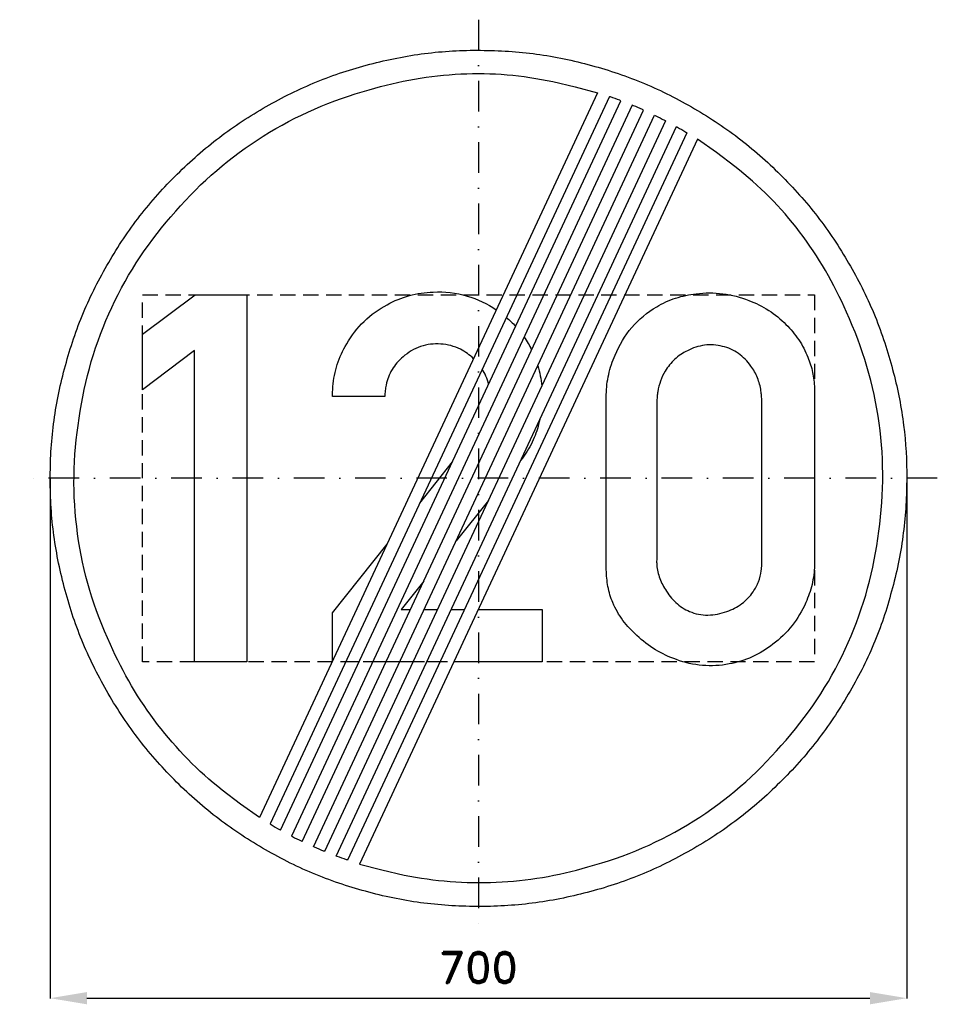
# Model space of a CAD drawing. Header units: millimetres. Extents: x -375 to 375, y -430 to 375.
import ezdxf

# ---------------------------------------------------------------- set-up
doc = ezdxf.new("R2010")
doc.units = ezdxf.units.MM
doc.header["$LTSCALE"] = 5
doc.linetypes.add('ČERCHOVANÁX2', pattern=[2, 1, -0.5, 0, -0.5])
doc.linetypes.add('ČÁRKOVANÁX2', pattern=[1.5, 1, -0.5])
doc.layers.add('Kóty', color=2, linetype='Continuous')
doc.layers.add('Značka', color=7, linetype='Continuous')
doc.styles.get("Standard").update_dxf_attribs({"font": 'romand.shx', "height": 25})
doc.dimstyles.get("Standard").update_dxf_attribs({"dimtxt": 25, "dimasz": 30, "dimexe": 0.18, "dimexo": 0.0625, "dimgap": 12.5, "dimtad": 1, "dimdec": 0, "dimzin": 0, "dimdsep": 46, "dimtxsty": 'Standard', "dimcen": 0.09, "dimadec": 0, "dimazin": 0, "dimtfac": 1, "dimtdec": 0, "dimtofl": 0, "dimtmove": 0, "dimatfit": 3, "dimfxl": 1, "dimtolj": 1, "dimtzin": 0, "dimarcsym": 0})

# ---------------------------------------------------------------- blocks, each defined once
blk = doc.blocks.new('*D2')
at = {"layer": 'Defpoints', "color": 0, "transparency": 16777216}
for p in [(-350.04, 0), (349.99, 0), (349.99, -425.06)]:
    blk.add_point(p, dxfattribs=at)
at = {"layer": 'Kóty', "color": 0, "lineweight": -2, "transparency": 16777216}
for p, q in [((-350.04, -0.06), (-350.04, -425.24)), ((349.99, -0.06), (349.99, -425.24)), ((-320.04, -425.06), (319.99, -425.06))]:
    blk.add_line(p, q, dxfattribs=at)
at = {"layer": 'Kóty', "color": 0, "transparency": 16777216}
for points in [[(-320.04, -420.06), (-320.04, -430.06), (-350.04, -425.06)], [(319.99, -420.06), (319.99, -430.06), (349.99, -425.06)]]:
    blk.add_solid(points, dxfattribs=at)
at = {"layer": 'Kóty', "color": 0, "transparency": 16777216, "insert": (-0.03, -400.06), "char_height": 25, "attachment_point": 5}
blk.add_mtext('\\A1;700', dxfattribs=at)

msp = doc.modelspace()

# ---------------------------------------------------------------- linework, layer by layer
at = {"layer": 'Značka', "color": 6, "linetype": 'ČERCHOVANÁX2', "lineweight": 25, "ltscale": 5}
for p, q in [((0, 375), (0, -375)), ((375, 0), (-375, 0))]:
    msp.add_line(p, q, dxfattribs=at)
at = {"layer": 'Značka', "color": 5}
for points in [[(349.99, -0.03, -0.001625), (349.98, -2.32), (349.96, -4.61, -0.032168), (346.47, -50.24, -0.035723), (336.85, -95.03, -0.036665), (321.81, -138.29, -0.034753), (300.78, -178.98, -0.034041), (274.95, -216.8, -0.034446), (244.21, -250.74, -0.034566), (209.5, -280.59, -0.034423), (171, -305.4, -0.034389), (129.74, -325.25, -0.034417), (86.14, -339.26, -0.034425), (41.14, -347.75, -0.034402), (-4.59, -350, -0.034408), (-50.26, -346.56, -0.034407), (-95.02, -336.89, -0.034408), (-138.23, -321.75, -0.034412), (-178.97, -300.82, -0.034403), (-216.79, -275.01, -0.034416), (-250.72, -244.26, -0.034424), (-280.57, -209.53, -0.03441), (-305.39, -171.05, -0.034415), (-325.24, -129.78, -0.034418), (-339.24, -86.18, -0.034414), (-347.74, -41.19, -0.034417), (-349.98, 4.55, -0.034416), (-346.54, 50.21, -0.034414), (-336.87, 94.97, -0.034418), (-321.73, 138.19, -0.034421), (-300.8, 178.92, -0.034414), (-274.99, 216.75, -0.034413), (-244.24, 250.68, -0.034403), (-209.52, 280.53, -0.034421), (-171.03, 305.34, -0.034408), (-129.76, 325.19, -0.034417), (-86.17, 339.2, -0.034422), (-41.17, 347.69, -0.034424), (4.57, 349.94, -0.034419), (50.23, 346.5, -0.034406), (94.99, 336.83, -0.034428), (138.21, 321.68, -0.034446), (178.94, 300.76, -0.03443), (216.76, 274.95, -0.034407), (250.69, 244.2, -0.034402), (280.55, 209.47, -0.03449), (305.36, 170.99, -0.034412), (325.19, 129.73, -0.034076), (339.22, 86.12, -0.032791), (347.5, 43.35, -0.034266), (349.99, -0.03)], [(97.36, 315.28), (-178.96, -277.3), (-194.41, -266.39), (-209.52, -254.99, -0.060973), (-262.27, -201.2, -0.061376), (-300.78, -135.82, -0.076299), (-327.67, -45.32, -0.076249), (-326.33, 49.13, -0.076077), (-299.71, 139.78, -0.075846), (-247.43, 218.34, -0.075536), (-175.91, 279.8, -0.074223), (-89.32, 317.65, -0.061358), (-14.37, 330.61, -0.066762), (60.63, 324.35), (79.08, 320.14), (97.36, 315.28)], [(178.93, 277.24), (-97.39, -315.34), (-79.1, -320.16), (-60.66, -324.41, 0.060983), (14.46, -330.24, 0.061375), (89.3, -317.71, 0.076296), (175.9, -280.14, 0.076245), (247.4, -218.4, 0.076077), (299.73, -139.75, 0.075845), (326.31, -49.19, 0.075537), (327.41, 45.09, 0.074217), (300.76, 135.76, 0.061371), (262.5, 201.5, 0.06675), (209.5, 254.93), (194.41, 266.36), (178.93, 277.24)], [(-4.03, 97.83, 0.076527), (-14.76, 105.48, 0.106049), (-30.89, 109.78, 0.106168), (-47.3, 107.72, 0.099962), (-61.7, 99.25, 0.083732), (-70.67, 88.86, 0.091648), (-75.48, 76.31, 0.026151), (-76.21, 71.68, 0.008677), (-76.61, 67), (-119.3, 67, -0.003378), (-119.2, 71.03, -0.010133), (-118.98, 75.06, -0.05942), (-115.43, 93.08, -0.058238), (-107.73, 109.91, -0.072155), (-93.46, 128.35, -0.072222), (-74.61, 141.97, -0.061486), (-56.49, 149.42, -0.059935), (-37.08, 152.31, -0.083074), (-9.37, 149.08, -0.082355), (14.57, 137.71)], [(104.45, 63.13, -0.001975), (104.43, 65.81, -0.005951), (104.45, 68.5, -0.049017), (106.41, 84.9, -0.049987), (111.61, 100.75, -0.079542), (125.39, 123.39, -0.089086), (145.64, 140.16, -0.059801), (161.14, 147.33, -0.052023), (177.89, 150.91, -0.062004), (199.74, 150.93, -0.064495), (220.86, 145.53, -0.055434), (237.19, 137.36, -0.055478), (251.33, 125.81, -0.051122), (261.71, 113.33, -0.054905), (269.23, 98.97, -0.045244), (273.07, 86.64, -0.045983), (274.61, 73.88, -0.012298), (274.68, 69.41, -0.004112), (274.61, 64.94), (274.61, -65.81, -0.002294), (274.63, -68.5, -0.006926), (274.61, -71.19, -0.051774), (272.59, -86.74, -0.049691), (267.45, -101.66, -0.066793), (256.28, -120.43, -0.065906), (240.58, -135.66, -0.06109), (223.67, -145.97, -0.064132), (204.77, -151.78, -0.069648), (183.01, -152.94, -0.067435), (161.77, -148.22, -0.056805), (144.63, -140.11, -0.049585), (129.52, -128.5, -0.048063), (118.09, -116.12, -0.065881), (109.83, -101.66, -0.05477), (105.84, -88.5, -0.042363), (104.45, -74.78, -0.009248), (104.4, -70.29, -0.003105), (104.45, -65.81), (104.45, 63.13)], [(22.75, 131.6, -0.032921), (30.37, 124.28, -0.032921)], [(37.32, 115.52, -0.038146), (43.44, 105, -0.038146)], [(145.64, 63.13), (145.64, -65.81, 0.003203), (145.62, -67.61, 0.009643), (145.64, -69.41, 0.073871), (147.74, -80.51, 0.059528), (152.8, -90.91, 0.070728), (161.3, -101.59, 0.094565), (172.52, -108.81, 0.108395), (187.52, -111.78, 0.087548), (202.95, -108.81, 0.078165), (215.15, -102.47, 0.088168), (224.45, -92.69, 0.061764), (228.82, -84.51, 0.06118), (231.08, -75.56, 0.025171), (231.51, -70.7, 0.008392), (231.61, -65.81), (231.61, 63.13, 0.00549), (231.33, 67.37, 0.01651), (230.86, 71.59, 0.058319), (228.03, 82.15, 0.064727), (222.67, 91.78, 0.088088), (212.49, 102.02, 0.097893), (199.39, 107.91, 0.099833), (184.8, 108.82, 0.08826), (170.73, 104.34, 0.074157), (160.39, 97.31, 0.075676), (152.64, 87.66, 0.052597), (148.78, 79.54, 0.046068), (146.58, 70.84, 0.014327), (146.03, 66.99), (145.64, 63.13)], [(8.27, 76.89, 0.047101), (6.07, 83.57, 0.039244), (3.02, 89.29)], [(48.41, 91.98, -0.052899), (51.78, 75.55)], [(50, 48.07, -0.046472), (45.56, 33.32, -0.061851), (37.48, 18.81), (35.88, 16.62), (34.49, 14.8)]]:
    msp.add_lwpolyline(points, format="xyb", dxfattribs=at)
for points in [[(106.94, 312.16), (-170.41, -282.63), (-169.98, -282.89), (-169.55, -283.15), (-167.82, -284.18), (-166.09, -285.19), (-164.35, -286.2), (-162.61, -287.19), (-162.17, -287.44), (-161.73, -287.69), (116.39, 308.76), (115.92, 308.93), (115.45, 309.11), (113.57, 309.81), (111.68, 310.49), (109.79, 311.17), (107.89, 311.83), (107.42, 311.99), (106.94, 312.16)], [(125.71, 305.08), (-152.93, -292.46), (-152.48, -292.69), (-152.04, -292.93), (-150.26, -293.84), (-148.48, -294.75), (-146.69, -295.64), (-144.89, -296.53), (-144.44, -296.75), (-143.99, -296.96), (134.9, 301.13), (134.45, 301.33), (133.99, 301.54), (132.16, 302.35), (130.32, 303.14), (128.48, 303.93), (126.64, 304.7), (126.18, 304.89), (125.71, 305.08)], [(152.9, 292.4), (-125.74, -305.14), (-126.2, -304.95), (-126.66, -304.76), (-128.51, -303.99), (-130.35, -303.2), (-132.18, -302.41), (-134.01, -301.6), (-134.47, -301.39), (-134.93, -301.19), (143.97, 296.9), (144.42, 296.69), (144.87, 296.47), (146.66, 295.58), (148.45, 294.69), (150.24, 293.78), (152.01, 292.87), (152.46, 292.63), (152.9, 292.4)], [(170.39, 282.57), (-106.97, -312.22), (-107.44, -312.05), (-107.92, -311.89), (-109.81, -311.23), (-111.71, -310.55), (-113.59, -309.87), (-115.48, -309.17), (-115.95, -308.99), (-116.42, -308.82), (161.71, 287.63), (162.15, 287.38), (162.58, 287.13), (164.33, 286.14), (166.07, 285.13), (167.8, 284.12), (169.52, 283.09), (169.96, 282.83), (170.39, 282.57)], [(-232.02, -150), (-232.02, 104.44), (-274.61, 72.41), (-274.61, 117.97), (-231.58, 150.03), (-189.3, 150.03), (-189.3, -150), (-232.02, -150)], [(-48.06, -20.25), (-21.35, 13.37)], [(8.07, -18.18), (-18.32, -51.13)], [(-119.3, -150), (-119.3, -109.91), (-74.77, -53.87)], [(-44.73, -84.09), (-63.23, -107.19), (-55.5, -107.19)], [(-44.46, -107.19), (-33.43, -107.19)], [(-22.4, -107.19), (-11.36, -107.19)], [(-0.33, -107.19), (51.95, -107.19), (51.95, -150), (-20.29, -150)], [(-97.53, -150), (-108.56, -150)], [(-75.46, -150), (-86.5, -150)], [(-53.39, -150), (-64.43, -150)], [(-31.32, -150), (-42.36, -150)]]:
    msp.add_lwpolyline(points, dxfattribs=at)
at = {"layer": 'Značka', "color": 6, "linetype": 'ČÁRKOVANÁX2', "ltscale": 2.5}
msp.add_lwpolyline([(-274.61, -150), (-274.61, 150), (274.61, 150), (274.61, -150), (-274.61, -150)], dxfattribs=at)

# ---------------------------------------------------------------- dimensions: what is measured, and where the dimension line sits
at = {"layer": 'Kóty'}
dim = msp.add_linear_dim(base=(349.99, -425.06), p1=(-350.04, 0), p2=(349.99, 0), dimstyle='Standard', dxfattribs=at)
dim.commit()
dim.dimension.update_dxf_attribs({"geometry": '*D2', "text_midpoint": (-0.03, -400.06)})

doc.saveas('drawing.dxf')
